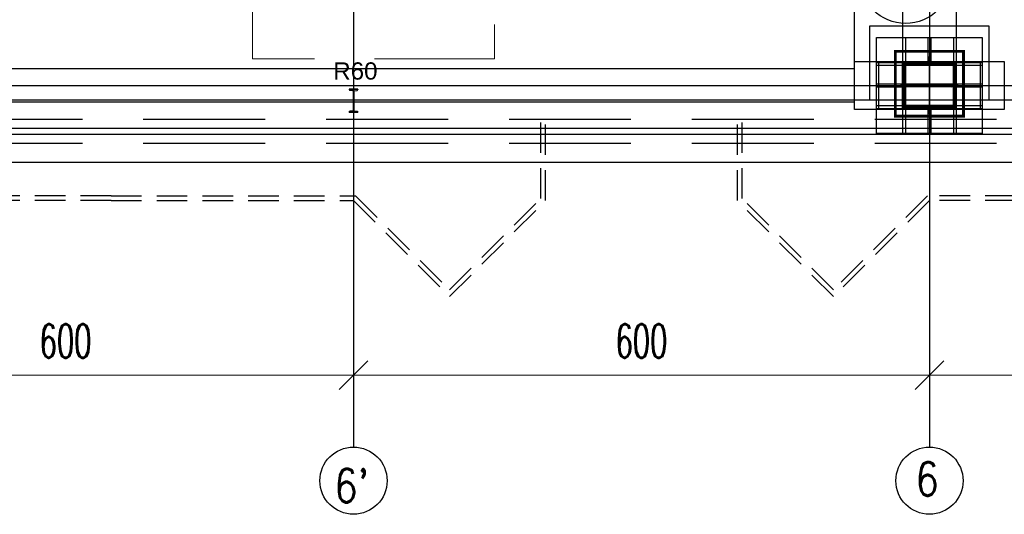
# Model space of a CAD drawing. Header units: centimetres. Extents: x -149939 to 48626, y -46000 to 152985.
# Tile 9 of 256: x -56018 to -45760, y 533 to 5685. Entities that reach past the tile are written whole.
import ezdxf

# ---------------------------------------------------------------- set-up
doc = ezdxf.new("R2010")
doc.units = ezdxf.units.CM
doc.header["$LTSCALE"] = 50
doc.header["$PDMODE"] = 35
doc.header["$PDSIZE"] = 0.1
for name, pattern in [('Balustrady$0$DASHED', [0.75, 0.5, -0.25]), ('Kondygnacja  -0_5$0$HIDDEN', [9.525, 6.35, -3.175]), ('Kondygnacja  -0_5$0$HIDDEN2', [4.7625, 3.175, -1.5875]), ('Osie rzutów$0$DASHDOT2', [12.7, 6.35, -3.175, 0, -3.175])]:
    doc.linetypes.add(name, pattern=pattern)
doc.layers.get('0').update_dxf_attribs({"color": 8})
doc.layers.get('DEFPOINTS').update_dxf_attribs({"color": 8})
for name, color, linetype in [('Kondygnacja  -0_5$0$ARCH_INFO_ODPORNOŚĆ OGNIOWA', 8, 'Continuous'), ('Kondygnacja  -0_5$0$ARCH_KONSTR_POWYŻEJ RZUTU', 8, 'Kondygnacja  -0_5$0$HIDDEN'), ('Kondygnacja  -0_5$0$ARCH_KONSTR_POWYŻEJ RZUTU_IST', 8, 'Kondygnacja  -0_5$0$HIDDEN2'), ('Kondygnacja  -0_5$0$ARCH_KONSTRUKCJA_NIEWIDOCZNA', 8, 'Continuous'), ('Kondygnacja  -0_5$0$ARCH_NIEWIDOK_IST', 8, 'Kondygnacja  -0_5$0$HIDDEN'), ('Kondygnacja  -0_5$0$ARCH_OKŁADZINA', 8, 'Continuous'), ('Kondygnacja  -0_5$0$ARCH_STAL_IST', 8, 'Continuous'), ('Kondygnacja  -0_5$0$ARCH_SŁUPY', 8, 'Continuous'), ('Kondygnacja  -0_5$0$ARCH_WIDOK_IST', 8, 'Continuous'), ('Kondygnacja  -0_5$0$ARCH_ŚLUSARKA_OKNA_IST', 8, 'Continuous'), ('Osie rzutów$0$ARCH_INFO_OSIE_IST', 8, 'Osie rzutów$0$DASHDOT2'), ('Osie rzutów$0$ARCH_INFO_OSIE_OPISY_IST', 8, 'Continuous')]:
    doc.layers.add(name, color=color, linetype=linetype)
doc.layers.add('Osie rzutów$0$ARCH_INFO_WYMIARY', color=8, linetype='Continuous', lineweight=9)
doc.layers.add('RFCU', color=6, linetype='Continuous', lineweight=30)
doc.styles.add('Kondygnacja  -0_5$0$Arial', font='ARIAL.TTF')
doc.styles.add('Osie rzutów$0$ROMANS-250-CM', font='romans.shx', dxfattribs={"width": 0.8, "height": 50})
doc.styles.add('Osie rzutów$0$wymiary_cuprum', font='Romans.shx', dxfattribs={"width": 0.6})
doc.dimstyles.new('Osie rzutów$0$ARCH_ CT', dxfattribs={"dimtxt": 20, "dimasz": 20, "dimexe": 12, "dimexo": 20, "dimgap": 5, "dimtad": 1, "dimdec": 1, "dimrnd": 0.5, "dimzin": 9, "dimdsep": 46, "dimtxsty": 'Osie rzutów$0$wymiary_cuprum', "dimblk": 'Osie rzutów$0$_Oblique', "dimcen": 8, "dimdle": 12, "dimclrd": 256, "dimclre": 256, "dimclrt": 55, "dimadec": 1, "dimazin": 0, "dimtfac": 1, "dimtdec": 1, "dimtmove": 1, "dimatfit": 2, "dimldrblk": 'Osie rzutów$0$_Dot', "dimfxl": 50, "dimtolj": 1, "dimtzin": 0, "dimlwd": -1, "dimlwe": -1, "dimarcsym": 0})
pattern_1 = [(135, (5000, -9860), (-0.67351921, -0.67351921), [])]

# ---------------------------------------------------------------- blocks, each defined once
blk = doc.blocks.new('Osie rzutów$0$_Oblique')
at = {"color": 0, "linetype": 'ByBlock', "lineweight": -2}
blk.add_line((-0.5, -0.5), (0.5, 0.5), dxfattribs=at)
blk = doc.blocks.new('*D282')
at = {"layer": 'DEFPOINTS', "color": 0}
for p in [(7460, 4732.2), (8060, 4732.2), (8060, 4698.3)]:
    blk.add_point(p, dxfattribs=at)
at = {"layer": 'Osie rzutów$0$ARCH_INFO_WYMIARY'}
for p, q in [((7460, 4717.2), (7460, 4690.3)), ((8060, 4717.2), (8060, 4690.3)), ((7452, 4698.3), (8068, 4698.3))]:
    blk.add_line(p, q, dxfattribs=at)
at = {"layer": 'Osie rzutów$0$ARCH_INFO_WYMIARY', "xscale": 30, "yscale": 30, "zscale": 30, "rotation": 180}
blk.add_blockref('Osie rzutów$0$_Oblique', (7460, 4698.3), dxfattribs=at)
at = {"layer": 'Osie rzutów$0$ARCH_INFO_WYMIARY', "xscale": 30, "yscale": 30, "zscale": 30}
blk.add_blockref('Osie rzutów$0$_Oblique', (8060, 4698.3), dxfattribs=at)
at = {"layer": 'Osie rzutów$0$ARCH_INFO_WYMIARY', "color": 55, "insert": (7760, 4733.8), "char_height": 35, "attachment_point": 5, "style": 'Osie rzutów$0$wymiary_cuprum'}
blk.add_mtext('\\A1;600', dxfattribs=at)
blk = doc.blocks.new('Osie rzutów$0$_Dot')
at = {"color": 0, "linetype": 'ByBlock', "lineweight": -2}
blk.add_line((-0.5, 0), (-1, 0), dxfattribs=at)
at = {"color": 0, "linetype": 'ByBlock', "const_width": 0.5}
blk.add_lwpolyline([(-0.25, 0, 1), (0.25, 0, 1)], format="xyb", close=True, dxfattribs=at)
blk = doc.blocks.new('*D283')
at = {"layer": 'DEFPOINTS', "color": 0}
for p in [(6860, 4732.2), (7460, 4732.2), (7460, 4698.3)]:
    blk.add_point(p, dxfattribs=at)
at = {"layer": 'Osie rzutów$0$ARCH_INFO_WYMIARY'}
for p, q in [((6860, 4717.2), (6860, 4690.3)), ((7460, 4717.2), (7460, 4690.3)), ((6852, 4698.3), (7468, 4698.3))]:
    blk.add_line(p, q, dxfattribs=at)
at = {"layer": 'Osie rzutów$0$ARCH_INFO_WYMIARY', "xscale": 30, "yscale": 30, "zscale": 30, "rotation": 180}
blk.add_blockref('Osie rzutów$0$_Oblique', (6860, 4698.3), dxfattribs=at)
at = {"layer": 'Osie rzutów$0$ARCH_INFO_WYMIARY', "xscale": 30, "yscale": 30, "zscale": 30}
blk.add_blockref('Osie rzutów$0$_Oblique', (7460, 4698.3), dxfattribs=at)
at = {"layer": 'Osie rzutów$0$ARCH_INFO_WYMIARY', "color": 55, "insert": (7160, 4733.8), "char_height": 35, "attachment_point": 5, "style": 'Osie rzutów$0$wymiary_cuprum'}
blk.add_mtext('\\A1;600', dxfattribs=at)
blk = doc.blocks.new('*D284')
at = {"layer": 'DEFPOINTS', "color": 0}
for p in [(6260, 4732.2), (6860, 4732.2), (6860, 4698.3)]:
    blk.add_point(p, dxfattribs=at)
at = {"layer": 'Osie rzutów$0$ARCH_INFO_WYMIARY'}
for p, q in [((6260, 4717.2), (6260, 4690.3)), ((6860, 4717.2), (6860, 4690.3)), ((6252, 4698.3), (6868, 4698.3))]:
    blk.add_line(p, q, dxfattribs=at)
at = {"layer": 'Osie rzutów$0$ARCH_INFO_WYMIARY', "xscale": 30, "yscale": 30, "zscale": 30, "rotation": 180}
blk.add_blockref('Osie rzutów$0$_Oblique', (6260, 4698.3), dxfattribs=at)
at = {"layer": 'Osie rzutów$0$ARCH_INFO_WYMIARY', "xscale": 30, "yscale": 30, "zscale": 30}
blk.add_blockref('Osie rzutów$0$_Oblique', (6860, 4698.3), dxfattribs=at)
at = {"layer": 'Osie rzutów$0$ARCH_INFO_WYMIARY', "color": 55, "insert": (6560, 4733.8), "char_height": 35, "attachment_point": 5, "style": 'Osie rzutów$0$wymiary_cuprum'}
blk.add_mtext('\\A1;600', dxfattribs=at)
blk = doc.blocks.new('Kondygnacja  -0_5$0$słup 100x110')
at = {"layer": 'Kondygnacja  -0_5$0$ARCH_SŁUPY', "lineweight": 30}
h = blk.add_hatch(dxfattribs=at)
h.set_pattern_fill('ANSI31', color=256, scale=0.3, angle=90, style=0)
h.set_pattern_definition(pattern_1)
h.paths.add_polyline_path([(25, 25), (25, 28), (-25, 28), (-25, 25)])
h = blk.add_hatch(dxfattribs=at)
h.set_pattern_fill('ANSI31', color=256, scale=0.3, angle=90, style=0)
h.set_pattern_definition(pattern_1)
h.paths.add_polyline_path([(-21, 25), (-24, 25), (-24, -25), (-21, -25)])
h = blk.add_hatch(dxfattribs=at)
h.set_pattern_fill('ANSI31', color=256, scale=0.3, angle=90, style=0)
h.set_pattern_definition(pattern_1)
h.paths.add_polyline_path([(1.5, 25), (-1.5, 25), (-1.5, -25), (1.5, -25)])
h = blk.add_hatch(dxfattribs=at)
h.set_pattern_fill('ANSI31', color=256, scale=0.3, angle=90, style=0)
h.set_pattern_definition(pattern_1)
h.paths.add_polyline_path([(24, 25), (21, 25), (21, -25), (24, -25)])
h = blk.add_hatch(dxfattribs=at)
h.set_pattern_fill('ANSI31', color=256, scale=0.3, angle=90, style=0)
h.set_pattern_definition(pattern_1)
h.paths.add_polyline_path([(25, -28), (25, -25), (-25, -25), (-25, -28)])
at = {"layer": 'Kondygnacja  -0_5$0$ARCH_KONSTRUKCJA_NIEWIDOCZNA'}
blk.add_lwpolyline([(-50, 55), (50, 55), (50, -55), (-50, -55)], close=True, dxfattribs=at)
for points in [[(-24, 28), (-24, 55)], [(-21, 28), (-21, 55)], [(-1.5, 28), (-1.5, 55)], [(1.5, 28), (1.5, 55)], [(21, 28), (21, 55)], [(24, 28), (24, 55)], [(-50, 28), (-25, 28)], [(-50, 25), (-25, 25)], [(25, 28), (50, 28)], [(25, 25), (50, 25)], [(-50, 1.5), (-24, 1.5)], [(24, 1.5), (50, 1.5)], [(-50, -1.5), (-24, -1.5)], [(24, -1.5), (50, -1.5)], [(-50, -25), (-25, -25)], [(-50, -28), (-25, -28)], [(-24, -55), (-24, -28)], [(-21, -55), (-21, -28)], [(-1.5, -55), (-1.5, -28)], [(1.5, -55), (1.5, -28)], [(21, -55), (21, -28)], [(24, -55), (24, -28)], [(25, -25), (50, -25)], [(25, -28), (50, -28)]]:
    blk.add_lwpolyline(points, dxfattribs=at)
at = {"layer": 'Kondygnacja  -0_5$0$ARCH_SŁUPY', "lineweight": 30}
for p, q in [((-1.5, -25), (-1.5, 25)), ((1.5, 25), (1.5, -25))]:
    blk.add_line(p, q, dxfattribs=at)
at = {"layer": 'Kondygnacja  -0_5$0$ARCH_SŁUPY', "const_width": 3}
blk.add_lwpolyline([(-35.5, -35.5), (-35.5, 35.5), (32, 35.5), (32, -35.5)], close=True, dxfattribs=at)
at = {"layer": 'Kondygnacja  -0_5$0$ARCH_SŁUPY', "lineweight": 30}
for points in [[(-25, 25), (-25, 28), (25, 28), (25, 25)], [(-25, -28), (-25, -25), (25, -25), (25, -28)]]:
    blk.add_lwpolyline(points, close=True, dxfattribs=at)
for points in [[(-24, 25), (-24, -25)], [(-21, -25), (-21, 25)], [(21, 25), (21, -25)], [(24, -25), (24, 25)]]:
    blk.add_lwpolyline(points, dxfattribs=at)
blk = doc.blocks.new('Kondygnacja  -0_5$0$konstrukcja istniejąca -0.5')
at = {"layer": 'Kondygnacja  -0_5$0$ARCH_KONSTR_POWYŻEJ RZUTU_IST', "ltscale": 10}
for p, q in [((7432, 6175), (7432, 5025)), ((6338.5, 5017.5), (7382, 5017.5)), ((7382, 4982.5), (6338.5, 4982.5)), ((7432, 4975), (7382, 4975))]:
    blk.add_line(p, q, dxfattribs=at)
for points in [[(7382, 5025), (7382, 6175)], [(7488, 6175), (7488, 5025)], [(7538, 4975), (7382, 4975), (7382, 5025), (7538, 5025), (7538, 4975)]]:
    blk.add_lwpolyline(points, dxfattribs=at)
at = {"layer": 'Kondygnacja  -0_5$0$ARCH_KONSTR_POWYŻEJ RZUTU_IST', "ltscale": 10, "elevation": 0}
for points in [[(7407, 5025), (7407, 4975)], [(7513, 5025), (7513, 4975)]]:
    blk.add_lwpolyline(points, dxfattribs=at)
blk = doc.blocks.new('Osie rzutów')
at = {"layer": 'Osie rzutów$0$ARCH_INFO_OSIE_IST', "ltscale": 10}
for p, q in [((6860, 12510), (6860, 4623.26)), ((7460, 12510), (7460, 4623.26)), ((7460, 4970), (7460, 5030)), ((4436.04, 5000), (15156.54, 5000)), ((7490, 5000), (7430, 5000))]:
    blk.add_line(p, q, dxfattribs=at)
at = {"layer": 'Osie rzutów$0$ARCH_INFO_OSIE_OPISY_IST'}
for centre in [(6860, 4588.26), (7460, 4588.26)]:
    blk.add_circle(centre, 35, dxfattribs=at)
at = {"layer": 'Osie rzutów$0$ARCH_INFO_OSIE_OPISY_IST', "style": 'Osie rzutów$0$ROMANS-250-CM', "width": 0.8}
for s, p in [('6', (7445.58, 4572.56)), ("6'", (6840.13, 4565.52))]:
    blk.add_text(s, height=35, dxfattribs=at).set_placement(p)
at = {"layer": 'Osie rzutów$0$ARCH_INFO_WYMIARY'}
for base, p1, p2, picture, middle in [((6860, 4698.26), (6260, 4732.19), (6860, 4732.19), '*D284', (6560, 4733.76)), ((7460, 4698.26), (6860, 4732.19), (7460, 4732.19), '*D283', (7160, 4733.76)), ((8060, 4698.26), (7460, 4732.19), (8060, 4732.19), '*D282', (7760, 4733.76))]:
    dim = blk.add_linear_dim(base=base, p1=p1, p2=p2, dimstyle='Osie rzutów$0$ARCH_ CT', override={"dimtxt": 35, "dimasz": 30, "dimexe": 8, "dimexo": 15, "dimgap": 18, "dimdle": 8}, dxfattribs=at)
    dim.commit()
    dim.dimension.update_dxf_attribs({"geometry": picture, "text_midpoint": middle})

msp = doc.modelspace()

# ---------------------------------------------------------------- linework, layer by layer
at = {"linetype": 'Balustrady$0$DASHED', "lineweight": 20, "ltscale": 50}
msp.add_lwpolyline([(-53592.361, 52511.025), (-51070.214, 52511.025), (-51070.214, 5276.785), (-53592.361, 5276.785)], close=True, dxfattribs=at)
at = {"layer": 'Kondygnacja  -0_5$0$ARCH_NIEWIDOK_IST', "ltscale": 4}
for p, q in [((-58540, 4650), (-37980, 4650)), ((-58540, 4650), (-37980, 4650)), ((-58540, 4400), (-43100, 4400))]:
    msp.add_line(p, q, dxfattribs=at)
at = {"layer": 'Kondygnacja  -0_5$0$ARCH_NIEWIDOK_IST'}
for points in [[(-55065, 3800), (-52540, 3799.984), (-51540, 2799.984), (-50540, 3799.984), (-50540, 4650)], [(-55065, 3850), (-52519.289, 3849.984), (-51540, 2870.695), (-50590, 3820.695), (-50590, 4650)], [(-39925.355, 3800), (-46540, 3799.984), (-47540, 2799.984), (-48540, 3799.984), (-48540, 4650)], [(-39925.355, 3849.985), (-46560.711, 3849.984), (-47540, 2870.695), (-48490, 3820.695), (-48490, 4650)], [(-55065, 3800), (-57460, 3799.984), (-58460, 2799.984), (-59460, 3799.984), (-59460, 4400)], [(-55065, 3849.985), (-57480.711, 3849.984), (-58460, 2870.695), (-59410, 3820.695), (-59410, 4400)]]:
    msp.add_lwpolyline(points, dxfattribs=at)
at = {"layer": 'Kondygnacja  -0_5$0$ARCH_OKŁADZINA'}
msp.add_lwpolyline([(-47160, 4850), (-47160, 5620), (-45920, 5620), (-45920, 4850)], dxfattribs=at)
at = {"layer": 'Kondygnacja  -0_5$0$ARCH_STAL_IST'}
for p, q in [((-52495, 4960), (-52585, 4960)), ((-52585, 4960), (-52585, 4956.2)), ((-52585, 4960), (-52495, 4960)), ((-52548.2, 4944.236), (-52577.5, 4948.7)), ((-52543.7, 4939.736), (-52543.7, 4740.264)), ((-52536.3, 4939.736), (-52536.3, 4740.264)), ((-52531.8, 4944.236), (-52502.5, 4948.7)), ((-52495, 4956.2), (-52495, 4960)), ((-52495, 4960), (-52495, 4956.2)), ((-52543.7, 4840), (-52536.3, 4840)), ((-52585, 4720), (-52585, 4723.8)), ((-52495, 4720), (-52585, 4720)), ((-52585, 4720), (-52495, 4720)), ((-52548.2, 4735.764), (-52577.5, 4731.3)), ((-52531.8, 4735.764), (-52502.5, 4731.3)), ((-52495, 4723.8), (-52495, 4720)), ((-52495, 4720), (-52495, 4723.8))]:
    msp.add_line(p, q, dxfattribs=at)
for centre, radius, start, end in [((-52577.5, 4956.2), 7.5, 180, 270), ((-52548.2, 4939.736), 4.5, 0, 90), ((-52531.8, 4939.736), 4.5, 90, 180), ((-52502.5, 4956.2), 7.5, 270, 0), ((-52502.5, 4956.2), 7.5, 270, 0), ((-52577.5, 4723.8), 7.5, 90, 180), ((-52548.2, 4740.264), 4.5, 270, 0), ((-52531.8, 4740.264), 4.5, 180, 270), ((-52502.5, 4723.8), 7.5, 0, 90), ((-52502.5, 4723.8), 7.5, 0, 90)]:
    msp.add_arc(centre, radius, start, end, dxfattribs=at)
at = {"layer": 'Kondygnacja  -0_5$0$ARCH_WIDOK_IST'}
for p, q in [((-58240, 4850), (-43100, 4850)), ((-58540, 4200), (-37930, 4200))]:
    msp.add_line(p, q, dxfattribs=at)
at = {"layer": 'Kondygnacja  -0_5$0$ARCH_ŚLUSARKA_OKNA_IST'}
for p, q in [((-43150, 4550), (-58540, 4550)), ((-43150, 4550), (-58540, 4550)), ((-43150, 4490), (-58540, 4490)), ((-43150, 4490), (-58540, 4490))]:
    msp.add_line(p, q, dxfattribs=at)
at = {"layer": 'RFCU'}
msp.add_circle((-46788.149, 6120.452), 475.33, dxfattribs=at)

# ---------------------------------------------------------------- block references
at = {"layer": 'Kondygnacja  -0_5$0$ARCH_KONSTR_POWYŻEJ RZUTU', "xscale": 10, "yscale": 10, "zscale": 10}
msp.add_blockref('Kondygnacja  -0_5$0$konstrukcja istniejąca -0.5', (-121140, -45000), dxfattribs=at)
at = {"layer": 'Kondygnacja  -0_5$0$ARCH_SŁUPY', "xscale": 10, "yscale": 10, "zscale": 10, "rotation": 270}
msp.add_blockref('Kondygnacja  -0_5$0$słup 100x110', (-46540, 5000), dxfattribs=at)
at = {"layer": 'Osie rzutów$0$ARCH_INFO_OSIE_OPISY_IST', "color": 30, "xscale": 10, "yscale": 10, "zscale": 10}
msp.add_blockref('Osie rzutów', (-121140, -45000), dxfattribs=at)

# ---------------------------------------------------------------- texts
at = {"layer": 'Kondygnacja  -0_5$0$ARCH_INFO_ODPORNOŚĆ OGNIOWA', "insert": (-52520.526, 5299.466), "char_height": 180, "width": 533.32525, "attachment_point": 5, "style": 'Kondygnacja  -0_5$0$Arial'}
msp.add_mtext('\\PR60', dxfattribs=at)

doc.saveas('drawing.dxf')
